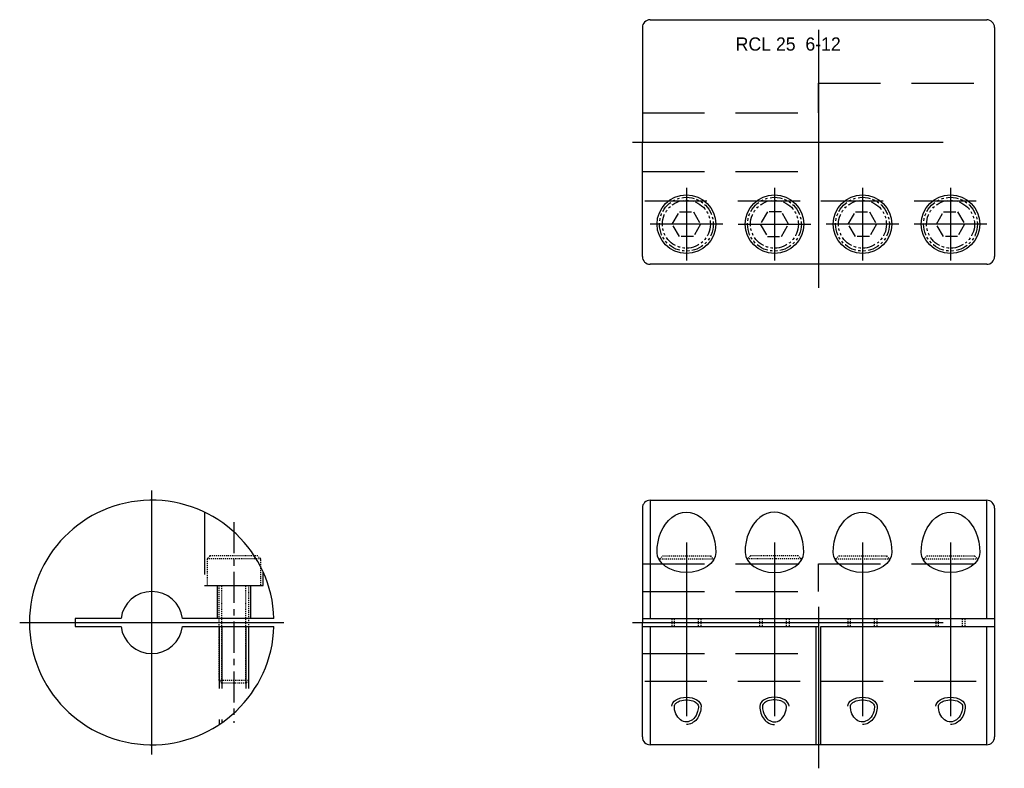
# Model space of a CAD drawing. Extents: x -97 to 3, y 735 to 812.
import ezdxf

# ---------------------------------------------------------------- set-up
doc = ezdxf.new("R2010")
doc.units = 0
doc.header["$MEASUREMENT"] = 0
for name, pattern in [('CENTER', [50.8, 31.75, -6.35, 6.35, -6.35]), ('HIDDEN', [9.525, 6.35, -3.175]), ('PHANTOM', [2.5, 1.25, -0.25, 0.25, -0.25, 0.25, -0.25])]:
    doc.linetypes.add(name, pattern=pattern)
doc.layers.get('0').update_dxf_attribs({"linetype": 'CONTINUOUS'})
for name, color, linetype in [('CENTER', 1, 'CENTER'), ('HIDDEN', 2, 'HIDDEN'), ('PHANTOM', 6, 'PHANTOM'), ('THIN', 3, 'CONTINUOUS')]:
    doc.layers.add(name, color=color, linetype=linetype)

msp = doc.modelspace()

# ---------------------------------------------------------------- linework, layer by layer
at = {"ltscale": 0.1}
for p, q in [((-32.92, 811.84), (1.48, 811.84)), ((-33.72, 811.04), (-33.72, 799.34)), ((2.28, 811.04), (2.28, 787.64)), ((-33.72, 787.64), (-33.72, 799.34)), ((1.48, 786.84), (-32.92, 786.84)), ((-33.72, 761.93), (-33.72, 750.23)), ((-32.92, 762.73), (-32.92, 750.63)), ((-32.92, 762.73), (1.48, 762.73)), ((1.48, 750.63), (1.48, 762.73)), ((2.28, 761.93), (2.28, 738.53)), ((-71.38, 750.63), (-80.72, 750.63)), ((-33.72, 750.63), (2.28, 750.63)), ((-33.72, 738.53), (-33.72, 750.23)), ((-80.72, 749.83), (-71.38, 749.83)), ((-33.72, 749.83), (-15.97, 749.83)), ((-32.92, 749.83), (-32.92, 737.73)), ((-15.97, 737.73), (-15.97, 749.83)), ((-15.47, 737.73), (-15.47, 749.83)), ((1.48, 737.73), (1.48, 749.83)), ((1.48, 737.73), (-32.92, 737.73))]:
    msp.add_line(p, q, dxfattribs=at)
for p, q in [((-33.47, 749.83), (-15.72, 749.83)), ((-15.47, 749.83), (2.28, 749.83))]:
    msp.add_line(p, q)
msp.add_lwpolyline([(-87.02, 750.63), (-91.71, 750.63), (-91.71, 749.83), (-87.02, 749.83)], dxfattribs=at)
for centre in [(-29.22, 790.94), (-20.22, 790.94), (-11.22, 790.94), (-2.22, 790.94)]:
    msp.add_circle(centre, 3)
for centre, radius, start, end in [((-32.92, 811.04), 0.8, 90, 180), ((1.48, 811.04), 0.8, 0, 90), ((-32.92, 787.64), 0.8, 180, 270), ((1.48, 787.64), 0.8, 270, 0), ((-83.87, 750.23), 12.5, 1.8338, 358.1662), ((-32.92, 761.93), 0.8, 90, 180), ((1.48, 761.93), 0.8, 0, 90), ((-83.87, 750.23), 3.17, 7.2376, 172.7624), ((-83.87, 750.23), 3.17, 187.2376, 352.7624), ((-32.92, 738.53), 0.8, 180, 270), ((1.48, 738.53), 0.8, 270, 0)]:
    msp.add_arc(centre, radius, start, end, dxfattribs=at)
at = {"ltscale": 0.1, "extrusion": (0, 0, -1)}
for centre, major_axis, ratio, start_param, end_param in [((-29.22, 757.4), (0, 4.1), 0.732178, 4.712389, 7.853982), ((-11.22, 757.4), (0, 4.1), 0.732178, 4.712389, 7.853982), ((-2.22, 757.4), (0, 4.1), 0.732178, 4.712389, 7.853982), ((-29.22, 757.4), (-3, 0), 0.682894, 3.141593, 6.283185), ((-11.22, 757.4), (-3, 0), 0.682894, 3.141593, 6.283185), ((-2.22, 757.4), (-3, 0), 0.682894, 3.141593, 6.283185)]:
    msp.add_ellipse(centre, major_axis=major_axis, ratio=ratio, start_param=start_param, end_param=end_param, dxfattribs=at)
at = {"ltscale": 0.1}
for major_axis, ratio, start_param, end_param in [((0, 4.1), 0.732178, 4.712389, 7.853982), ((3, 0), 0.682894, 3.141593, 6.283185)]:
    msp.add_ellipse((-20.22, 757.4), major_axis=major_axis, ratio=ratio, start_param=start_param, end_param=end_param, dxfattribs=at)
for points, knots in [([(-30.45, 741.67), (-30.45, 741.72), (-30.44, 741.78), (-30.36, 741.91), (-30.3, 741.98), (-30.12, 742.11), (-30.01, 742.17), (-29.65, 742.3), (-29.38, 742.34), (-28.85, 742.31), (-28.59, 742.24), (-28.25, 742.07), (-28.14, 741.98), (-28.02, 741.81), (-27.99, 741.74), (-27.99, 741.67)], [0, 0, 0, 0, 0.350827, 0.350827, 0.701653, 0.701653, 1.05248, 1.05248, 1.653244, 1.653244, 2.254009, 2.254009, 2.707529, 2.707529, 3.141593, 3.141593, 3.141593, 3.141593]), ([(-18.99, 741.67), (-18.99, 741.72), (-19.01, 741.78), (-19.08, 741.91), (-19.15, 741.98), (-19.32, 742.11), (-19.44, 742.17), (-19.79, 742.3), (-20.07, 742.34), (-20.6, 742.31), (-20.85, 742.24), (-21.19, 742.07), (-21.3, 741.98), (-21.43, 741.81), (-21.45, 741.74), (-21.45, 741.67)], [0, 0, 0, 0, 0.350827, 0.350827, 0.701653, 0.701653, 1.05248, 1.05248, 1.653244, 1.653244, 2.254009, 2.254009, 2.707529, 2.707529, 3.141593, 3.141593, 3.141593, 3.141593]), ([(-12.45, 741.67), (-12.45, 741.72), (-12.44, 741.78), (-12.36, 741.91), (-12.3, 741.98), (-12.12, 742.11), (-12.01, 742.17), (-11.65, 742.3), (-11.38, 742.34), (-10.85, 742.31), (-10.59, 742.24), (-10.25, 742.07), (-10.14, 741.98), (-10.02, 741.81), (-9.99, 741.74), (-9.99, 741.67)], [0, 0, 0, 0, 0.350827, 0.350827, 0.701653, 0.701653, 1.05248, 1.05248, 1.653244, 1.653244, 2.254009, 2.254009, 2.707529, 2.707529, 3.141593, 3.141593, 3.141593, 3.141593]), ([(-3.45, 741.67), (-3.45, 741.72), (-3.44, 741.78), (-3.36, 741.91), (-3.3, 741.98), (-3.12, 742.11), (-3.01, 742.17), (-2.65, 742.3), (-2.38, 742.34), (-1.85, 742.31), (-1.59, 742.24), (-1.25, 742.07), (-1.14, 741.98), (-1.02, 741.81), (-0.99, 741.74), (-0.99, 741.67)], [0, 0, 0, 0, 0.350827, 0.350827, 0.701653, 0.701653, 1.05248, 1.05248, 1.653244, 1.653244, 2.254009, 2.254009, 2.707529, 2.707529, 3.141593, 3.141593, 3.141593, 3.141593]), ([(-27.99, 741.67), (-27.99, 741.48), (-28.02, 741.3), (-28.15, 740.84), (-28.29, 740.6), (-28.64, 740.24), (-28.84, 740.13), (-29.26, 740.05), (-29.48, 740.09), (-29.88, 740.3), (-30.07, 740.48), (-30.34, 740.95), (-30.43, 741.23), (-30.45, 741.58), (-30.45, 741.62), (-30.45, 741.67)], [1.570796, 1.570796, 1.570796, 1.570796, 1.907311, 1.907311, 2.451958, 2.451958, 2.996604, 2.996604, 3.54125, 3.54125, 4.085897, 4.085897, 4.630543, 4.630543, 4.712389, 4.712389, 4.712389, 4.712389]), ([(-21.45, 741.67), (-21.45, 741.48), (-21.43, 741.3), (-21.3, 740.84), (-21.16, 740.6), (-20.81, 740.24), (-20.6, 740.13), (-20.18, 740.05), (-19.96, 740.09), (-19.56, 740.3), (-19.38, 740.48), (-19.1, 740.95), (-19.02, 741.23), (-18.99, 741.58), (-18.99, 741.62), (-18.99, 741.67)], [1.570796, 1.570796, 1.570796, 1.570796, 1.907311, 1.907311, 2.451958, 2.451958, 2.996604, 2.996604, 3.54125, 3.54125, 4.085897, 4.085897, 4.630543, 4.630543, 4.712389, 4.712389, 4.712389, 4.712389]), ([(-9.99, 741.67), (-9.99, 741.48), (-10.02, 741.3), (-10.15, 740.84), (-10.29, 740.6), (-10.64, 740.24), (-10.84, 740.13), (-11.26, 740.05), (-11.48, 740.09), (-11.88, 740.3), (-12.07, 740.48), (-12.34, 740.95), (-12.43, 741.23), (-12.45, 741.58), (-12.45, 741.62), (-12.45, 741.67)], [1.570796, 1.570796, 1.570796, 1.570796, 1.907311, 1.907311, 2.451958, 2.451958, 2.996604, 2.996604, 3.54125, 3.54125, 4.085897, 4.085897, 4.630543, 4.630543, 4.712389, 4.712389, 4.712389, 4.712389]), ([(-0.99, 741.67), (-0.99, 741.48), (-1.02, 741.3), (-1.15, 740.84), (-1.29, 740.6), (-1.64, 740.24), (-1.84, 740.13), (-2.26, 740.05), (-2.48, 740.09), (-2.88, 740.3), (-3.07, 740.48), (-3.34, 740.95), (-3.43, 741.23), (-3.45, 741.58), (-3.45, 741.62), (-3.45, 741.67)], [1.570796, 1.570796, 1.570796, 1.570796, 1.907311, 1.907311, 2.451958, 2.451958, 2.996604, 2.996604, 3.54125, 3.54125, 4.085897, 4.085897, 4.630543, 4.630543, 4.712389, 4.712389, 4.712389, 4.712389])]:
    msp.add_open_spline(points, degree=3, knots=knots, dxfattribs=at)
at = {"layer": 'CENTER'}
for p, q in [((-15.72, 810.81), (-15.72, 784.45)), ((-34.72, 799.34), (3.28, 799.34)), ((-29.22, 794.66), (-29.22, 787.23)), ((-20.22, 794.66), (-20.22, 787.23)), ((-11.22, 794.66), (-11.22, 787.23)), ((-2.22, 794.66), (-2.22, 787.23)), ((-25.5, 790.94), (-32.94, 790.94)), ((-23.94, 790.94), (-16.5, 790.94)), ((-7.5, 790.94), (-14.94, 790.94)), ((1.5, 790.94), (-5.94, 790.94)), ((-83.87, 736.73), (-83.87, 763.73)), ((-29.22, 758.4), (-29.22, 740.67)), ((-20.22, 758.4), (-20.22, 740.67)), ((-11.22, 758.4), (-11.22, 740.67)), ((-2.22, 758.4), (-2.22, 740.67)), ((-15.72, 751.83), (-15.72, 735.33)), ((-97.37, 750.23), (-70.37, 750.23)), ((-34.72, 750.23), (3.28, 750.23))]:
    msp.add_line(p, q, dxfattribs=at)
at = {"layer": 'CENTER', "ltscale": 0.1}
msp.add_line((-75.47, 760.48), (-75.47, 739.97), dxfattribs=at)
at = {"layer": 'HIDDEN', "extrusion": (-2.99932e-32, 1.22461e-16, -1)}
for p, q in [((-15.72, 805.34), (2.28, 805.34)), ((-33.72, 802.34), (-15.72, 802.34)), ((-33.72, 756.23), (-15.72, 756.23)), ((-15.72, 756.23), (2.28, 756.23)), ((-33.72, 753.4), (-15.72, 753.4))]:
    msp.add_line(p, q, dxfattribs=at)
at = {"layer": 'HIDDEN'}
for p, q in [((-15.72, 802.34), (-15.72, 805.34)), ((-15.72, 753.4), (-15.72, 756.23)), ((-77.17, 754.03), (-77.17, 750.63)), ((-73.77, 754.03), (-73.77, 750.63)), ((-76.97, 749.83), (-76.97, 739.8)), ((-76.7, 749.83), (-76.7, 739.99)), ((-74.24, 749.83), (-74.24, 742.26)), ((-73.97, 749.83), (-73.97, 742.6))]:
    msp.add_line(p, q, dxfattribs=at)
at = {"layer": 'HIDDEN', "extrusion": (-2.99932e-32, -1.22461e-16, -1)}
for p, q in [((-33.72, 796.34), (-15.97, 796.34)), ((-33.47, 793.34), (-15.72, 793.34)), ((-15.47, 793.34), (2.28, 793.34)), ((-33.72, 747.05), (-15.97, 747.05)), ((-33.47, 744.23), (-15.72, 744.23)), ((-15.47, 744.23), (2.28, 744.23))]:
    msp.add_line(p, q, dxfattribs=at)
at = {"layer": 'HIDDEN'}
msp.add_lwpolyline([(-78.47, 761.5), (-78.47, 754.03), (-72.47, 754.03), (-72.47, 755.35)], dxfattribs=at)
at = {"layer": 'PHANTOM', "ltscale": 0.1}
for p, q in [((-72.72, 756.73), (-78.22, 756.73)), ((-31.97, 756.73), (-26.47, 756.73)), ((-17.47, 756.73), (-22.97, 756.73)), ((-13.97, 756.73), (-8.47, 756.73)), ((-4.97, 756.73), (0.53, 756.73)), ((-76.7, 744.03), (-76.7, 754.03)), ((-74.24, 744.03), (-74.24, 754.03)), ((-30.45, 749.83), (-30.45, 750.63)), ((-27.99, 749.83), (-27.99, 750.63)), ((-21.45, 749.83), (-21.45, 750.63)), ((-18.99, 749.83), (-18.99, 750.63)), ((-12.45, 749.83), (-12.45, 750.63)), ((-9.99, 749.83), (-9.99, 750.63)), ((-3.45, 749.83), (-3.45, 750.63)), ((-0.99, 749.83), (-0.99, 750.63)), ((-73.97, 744.3), (-76.97, 744.3))]:
    msp.add_line(p, q, dxfattribs=at)
at = {"layer": 'PHANTOM'}
for points in [[(-28.5, 792.19), (-27.78, 790.94), (-28.5, 789.69), (-29.94, 789.69), (-30.67, 790.94), (-29.94, 792.19)], [(-20.94, 792.19), (-21.67, 790.94), (-20.94, 789.69), (-19.5, 789.69), (-18.78, 790.94), (-19.5, 792.19)], [(-10.5, 792.19), (-9.78, 790.94), (-10.5, 789.69), (-11.94, 789.69), (-12.67, 790.94), (-11.94, 792.19)], [(-1.5, 792.19), (-0.78, 790.94), (-1.5, 789.69), (-2.94, 789.69), (-3.67, 790.94), (-2.94, 792.19)]]:
    msp.add_lwpolyline(points, close=True, dxfattribs=at)
at = {"layer": 'PHANTOM', "ltscale": 0.1}
msp.add_lwpolyline([(-72.72, 754.03), (-72.72, 756.73), (-73.02, 757.03), (-77.92, 757.03), (-78.22, 756.73), (-78.22, 754.03)], close=True, dxfattribs=at)
for points in [[(-31.97, 756.58), (-31.97, 756.73), (-31.67, 757.03), (-26.77, 757.03), (-26.47, 756.73), (-26.47, 756.58)], [(-17.47, 756.58), (-17.47, 756.73), (-17.77, 757.03), (-22.67, 757.03), (-22.97, 756.73), (-22.97, 756.58)], [(-13.97, 756.58), (-13.97, 756.73), (-13.67, 757.03), (-8.77, 757.03), (-8.47, 756.73), (-8.47, 756.58)], [(-4.97, 756.58), (-4.97, 756.73), (-4.67, 757.03), (0.23, 757.03), (0.53, 756.73), (0.53, 756.58)], [(-73.97, 754.03), (-73.97, 744.3), (-74.24, 744.03), (-76.7, 744.03), (-76.97, 744.3), (-76.97, 754.03)], [(-30.72, 750.63), (-30.72, 749.83)], [(-27.72, 749.83), (-27.72, 750.63)], [(-21.72, 749.83), (-21.72, 750.63)], [(-18.72, 750.63), (-18.72, 749.83)], [(-12.72, 750.63), (-12.72, 749.83)], [(-9.72, 749.83), (-9.72, 750.63)], [(-3.72, 750.63), (-3.72, 749.83)], [(-0.72, 749.83), (-0.72, 750.63)]]:
    msp.add_lwpolyline(points, dxfattribs=at)
at = {"layer": 'PHANTOM'}
for centre, radius in [((-29.22, 790.94), 2.75), ((-29.22, 790.94), 2.45), ((-20.22, 790.94), 2.75), ((-20.22, 790.94), 2.45), ((-11.22, 790.94), 2.75), ((-11.22, 790.94), 2.45), ((-2.22, 790.94), 2.75), ((-2.22, 790.94), 2.45)]:
    msp.add_circle(centre, radius, dxfattribs=at)
at = {"layer": 'THIN', "ltscale": 0.1, "extrusion": (0, 0, -1)}
for centre, major_axis, ratio, start_param, end_param in [((-29.22, 741.67), (1.5, 0), 0.620342, 3.141593, 6.283185), ((-11.22, 741.67), (1.5, 0), 0.620342, 3.141593, 6.283185), ((-2.22, 741.67), (1.5, 0), 0.620342, 3.141593, 6.283185), ((-29.22, 741.67), (0, 1.86), 0.806007, 1.570796, 3.141593), ((-11.22, 741.67), (0, 1.86), 0.806007, 1.570796, 3.141593), ((-2.22, 741.67), (0, 1.86), 0.806007, 1.570796, 3.141593)]:
    msp.add_ellipse(centre, major_axis=major_axis, ratio=ratio, start_param=start_param, end_param=end_param, dxfattribs=at)
at = {"layer": 'THIN', "ltscale": 0.1}
for major_axis, ratio, start_param, end_param in [((-1.5, 0), 0.620342, 3.141593, 6.283185), ((0, 1.86), 0.806007, 1.570796, 3.141593)]:
    msp.add_ellipse((-20.22, 741.67), major_axis=major_axis, ratio=ratio, start_param=start_param, end_param=end_param, dxfattribs=at)

# ---------------------------------------------------------------- texts
at = {"insert": (-24.68, 810.03), "char_height": 1.35, "attachment_point": 1}
msp.add_mtext(' R{\\f??|b0|i0|c0|p49;CL} 2{\\f??|b0|i0|c0|p49;5}  {\\f??|b0|i0|c0|p49;6-12}', dxfattribs=at)

doc.saveas('drawing.dxf')
